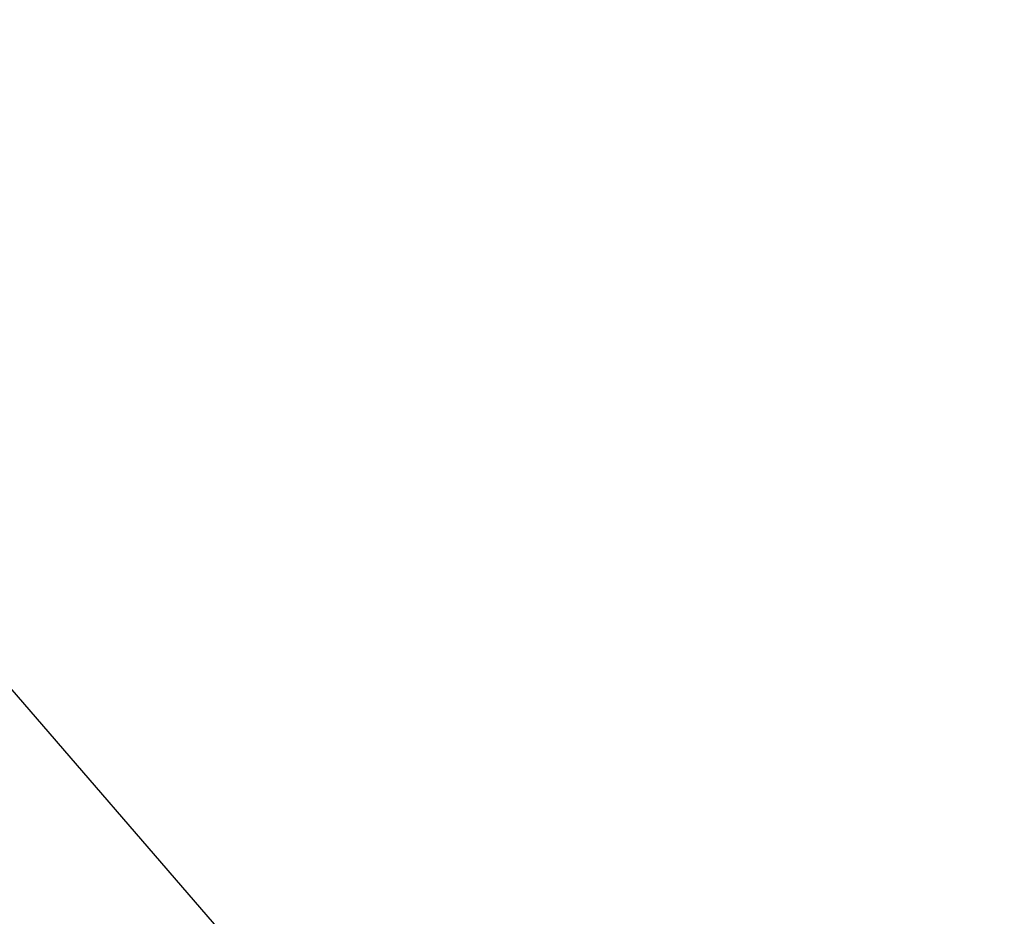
# Model space of a CAD drawing. Header units: millimetres. Extents: x 0.5 to 96.4, y -47.8 to 48.
# Tile 136 of 256: x 26.8583 to 26.9103, y -27.8298 to -27.7823. Entities that reach past the tile are written whole.
import ezdxf

# ---------------------------------------------------------------- set-up
doc = ezdxf.new("R2010")
doc.units = ezdxf.units.MM
doc.header["$LTSCALE"] = 25.4
doc.layers.get('0').update_dxf_attribs({"true_color": 0xff5454})

# ---------------------------------------------------------------- blocks, each defined once
blk = doc.blocks.new('WORKSHOP-A-6337.STL#1')
at = {"color": 250, "true_color": 0x262626}
mesh = blk.add_polyface(dxfattribs=at)
corners = [(27.80081, -26.446417, 154.995392), (26.791317, -27.709116, 149.615738), (26.828836, -27.784218, 149.630249)]
mesh.append_faces([[corners[k] for k in face] for face in [(0, 1, 2)]], dxfattribs={"color": 250})
mesh = blk.add_polyface(dxfattribs=at)
corners = [(27.61824, -28.697561, 149.733337), (23.517889, -32.341347, 134.609131), (24.307293, -33.254688, 134.712219), (26.828836, -27.784218, 149.630249)]
mesh.append_faces([[corners[k] for k in face] for face in [(0, 1, 2), (1, 0, 3)]], dxfattribs={"vtx0": -1, "color": 250})
blk = doc.blocks.new('Grupuj#1')
at = {"color": 0}
blk.add_blockref('WORKSHOP-A-6337.STL#1', (-0.507188, 47.844349, -17.197577), dxfattribs=at)

msp = doc.modelspace()

# ---------------------------------------------------------------- block references
at = {"color": 0}
msp.add_blockref('Grupuj#1', (0.507188, -47.844349, 17.197577), dxfattribs=at)

doc.saveas('drawing.dxf')
